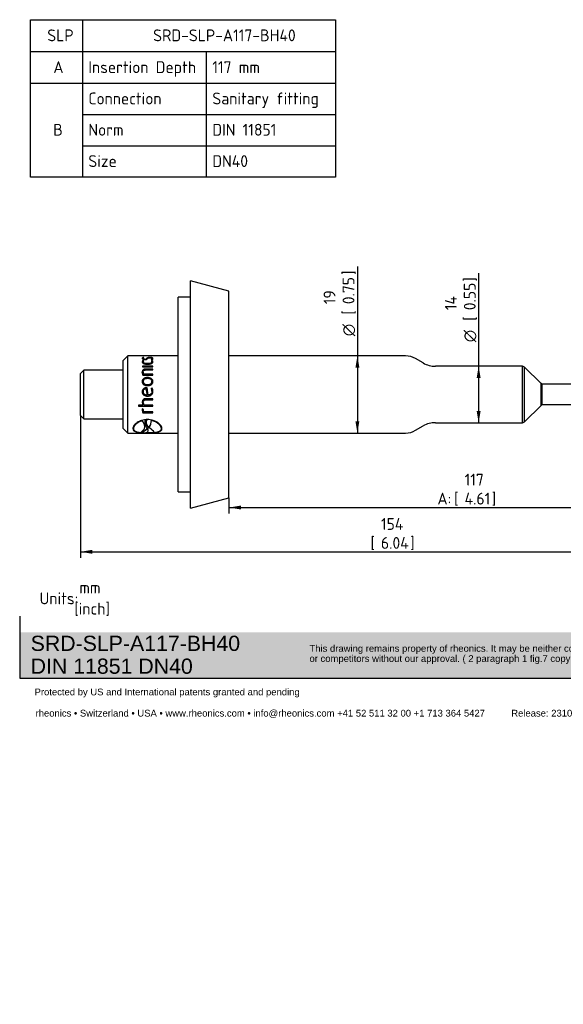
# Paper-space layout 'Invenitec-A4' of a CAD drawing. Header units: millimetres. Extents: x 0 to 296, y -84 to 207.
# Tile 1 of 2: x 0 to 161, y -84 to 207. Entities that reach past the tile are written whole.
import ezdxf
from ezdxf.entities.mleader import LeaderData, LeaderLine
from ezdxf.enums import TextEntityAlignment as Align
from ezdxf.math import Vec2, Vec3

# ---------------------------------------------------------------- set-up
doc = ezdxf.new("R2010")
doc.units = ezdxf.units.MM
for name, color, linetype in [('Default', 7, 'Continuous'), ('SENSOR_FIT_REDUC', 7, 'Continuous'), ('SRRP_SRD_150', 7, 'Continuous')]:
    doc.layers.add(name, color=color, linetype=linetype)
doc.styles.add('SEACAD_Solid_Edge_ISO', font='seiso.ttf')
doc.styles.add('SEACAD_Solid_Edge_ISO1_Symbols', font='semeci1.ttf')
doc.dimstyles.new('Rheonics_Publish', dxfattribs={"dimtxt": 3.5, "dimasz": 3.5, "dimexe": 1.75, "dimexo": 0, "dimgap": 0.875, "dimtad": 1, "dimdec": 0, "dimlfac": 0.833333, "dimdsep": 46, "dimtxsty": 'SEACAD_Solid_Edge_ISO', "dimblk1": '_SE_FILLED', "dimblk2": '_SE_FILLED', "dimsah": 1, "dimcen": 1.75, "dimazin": 0, "dimtfac": 0.5, "dimtdec": 3, "dimtmove": 0, "dimatfit": 3, "dimfxl": 1, "dimarcsym": 0})

# ---------------------------------------------------------------- blocks, each defined once
blk = doc.blocks.new('SE')
at = {"layer": 'SENSOR_FIT_REDUC', "color": 7, "linetype": 'Continuous'}
for p, q in [((50.49, 62.74), (50.49, 129.94)), ((61.86, 126.89), (50.49, 129.94)), ((46.89, 67.54), (46.89, 125.14)), ((50.49, 125.14), (46.89, 125.14)), ((61.86, 65.79), (61.86, 126.89)), ((46.89, 67.54), (50.49, 67.54)), ((50.49, 62.74), (61.86, 65.79))]:
    blk.add_line(p, q, dxfattribs=at)
at = {"layer": 'SRRP_SRD_150', "color": 7, "linetype": 'Continuous'}
for p, q in [((32.02, 107.74), (30.64, 106.36)), ((32.02, 84.94), (32.02, 107.74)), ((46.89, 107.74), (32.02, 107.74)), ((113.98, 107.74), (61.86, 107.74)), ((30.64, 86.32), (30.64, 106.36)), ((36.44, 107.16), (36.44, 107.28)), ((36.44, 106.26), (36.44, 106.37)), ((36.51, 106.92), (36.51, 107.03)), ((36.52, 105.91), (36.52, 106.01)), ((37.02, 106.68), (37.02, 106.79)), ((37.65, 106.92), (37.65, 107.03)), ((37.82, 105.37), (37.82, 105.46)), ((38.56, 107.19), (38.56, 107.31)), ((39.11, 105.91), (39.11, 106.01)), ((39.13, 106.85), (39.13, 106.96)), ((39.19, 106.26), (39.19, 106.37)), ((119.22, 105.65), (116.98, 106.94)), ((19, 103.54), (18.04, 102.58)), ((18.04, 90.1), (18.04, 102.58)), ((19, 89.14), (19, 103.54)), ((30.64, 103.54), (19, 103.54)), ((36.23, 102.84), (36.23, 102.91)), ((39.35, 104.73), (36.29, 104.73)), ((36.29, 104.73), (36.29, 104.5)), ((39.35, 104.64), (36.29, 104.64)), ((36.29, 104.5), (39.35, 104.5)), ((36.44, 102.01), (39.35, 102.01)), ((36.51, 102.84), (36.51, 102.91)), ((36.64, 102.23), (36.64, 102.29)), ((39.35, 102.29), (36.64, 102.29)), ((39.35, 102.23), (36.64, 102.23)), ((37.24, 103.75), (37.24, 103.83)), ((39.35, 103.83), (37.24, 103.83)), ((39.35, 103.75), (37.24, 103.75)), ((37.26, 103.58), (39.35, 103.58)), ((39.35, 104.5), (39.35, 104.73)), ((39.35, 103.58), (39.35, 103.83)), ((39.35, 102.01), (39.35, 102.29)), ((148.56, 104.68), (122.82, 104.68)), ((148.56, 88), (148.56, 104.68)), ((149.16, 104.44), (148.56, 104.68)), ((149.16, 88.24), (149.16, 104.44)), ((154.02, 99.58), (149.16, 104.44)), ((36.51, 100.12), (36.51, 100.16)), ((37.82, 101.27), (37.82, 101.32)), ((37.82, 99.25), (37.82, 99.28)), ((39.12, 100.12), (39.12, 100.16)), ((154.02, 93.1), (154.02, 99.58)), ((154.3, 99.35), (154.02, 99.58)), ((154.3, 93.33), (154.3, 99.35)), ((184.86, 99.35), (154.3, 99.35)), ((36.5, 97.13), (36.5, 97.14)), ((36.99, 96.33), (36.99, 96.33)), ((37.5, 98.29), (37.5, 98.31)), ((37.68, 98.28), (37.68, 98.31)), ((37.7, 96.47), (37.7, 96.47)), ((37.74, 96.16), (37.74, 96.16)), ((39.19, 98.22), (38.93, 98.1)), ((39.13, 97.27), (39.13, 97.28)), ((39.19, 98.2), (39.19, 98.22)), ((36.44, 93.21), (35.15, 93.21)), ((35.15, 93.21), (35.15, 92.89)), ((36.24, 93.98), (36.24, 93.95)), ((36.44, 93.24), (36.44, 93.21)), ((36.52, 93.93), (36.52, 93.91)), ((39.35, 93.21), (36.72, 93.21)), ((39.35, 95.08), (37.24, 95.08)), ((37.26, 94.76), (37.26, 94.75)), ((37.26, 94.76), (39.35, 94.76)), ((37.26, 94.75), (39.35, 94.75)), ((37.82, 95.86), (37.82, 95.85)), ((39.35, 94.75), (39.35, 95.08)), ((39.35, 92.89), (39.35, 93.21)), ((154.02, 93.1), (154.3, 93.33)), ((154.3, 93.33), (184.86, 93.33)), ((35.15, 92.92), (39.35, 92.92)), ((35.15, 92.89), (39.35, 92.89)), ((36.23, 91.91), (36.23, 91.87)), ((36.54, 92.04), (36.25, 92.1)), ((36.44, 90.97), (36.44, 90.92)), ((36.44, 90.97), (39.35, 90.97)), ((36.44, 90.92), (39.35, 90.92)), ((36.52, 91.88), (36.53, 92.04)), ((36.52, 91.83), (36.54, 92.04)), ((36.52, 91.88), (36.52, 91.83)), ((39.35, 91.21), (36.64, 91.21)), ((39.35, 90.92), (39.35, 91.21)), ((149.16, 88.24), (154.02, 93.1)), ((18.04, 90.1), (19, 89.14)), ((19, 89.14), (30.64, 89.14)), ((36.2, 88.65), (36.2, 88.55)), ((36.99, 87.96), (37, 87.87)), ((37.64, 88.88), (37.17, 88.84)), ((37.17, 88.84), (37.18, 88.75)), ((37.64, 88.78), (37.18, 88.75)), ((37.64, 88.88), (37.64, 88.78)), ((38.97, 88.75), (38.98, 88.65)), ((122.82, 88), (148.56, 88)), ((148.56, 88), (149.16, 88.24)), ((30.64, 86.32), (32.02, 84.94)), ((32.02, 84.94), (46.89, 84.94)), ((33.66, 86.35), (33.66, 86.26)), ((36.47, 85.22), (36.48, 85.12)), ((36.5, 85.06), (37.27, 85.03)), ((36.98, 86.81), (36.97, 86.91)), ((37.5, 86.64), (37.8, 86.21)), ((37.79, 86.25), (37.5, 86.05)), ((37.8, 86.16), (37.5, 85.95)), ((37.5, 86.05), (37.5, 85.95)), ((37.78, 85.13), (37.78, 85.01)), ((37.79, 86.22), (37.8, 86.16)), ((37.82, 86.16), (37.83, 86.18)), ((37.83, 86.18), (38.24, 86.59)), ((37.96, 85.72), (37.95, 85.81)), ((38.23, 86.68), (38.24, 86.59)), ((38.25, 86.7), (38.25, 86.67)), ((38.25, 86.7), (38.25, 86.6)), ((38.25, 86.67), (38.25, 86.57)), ((38.25, 86.6), (38.25, 86.57)), ((38.25, 86.57), (38.49, 86.39)), ((41.9, 86.35), (41.9, 86.26)), ((61.86, 84.94), (113.98, 84.94)), ((116.98, 85.75), (119.22, 87.04))]:
    blk.add_line(p, q, dxfattribs=at)
for centre, radius, start, end in [((113.98, 101.74), 6, 60, 90), ((36.7, 105.98), 0.462, 123.0123, 177.3274), ((36.69, 105.88), 0.456, 122.6223, 177.1927), ((29.86, 62.88), 44.88, 81.2443, 81.5662), ((29.86, 62.31), 45.33, 81.5031, 81.6537), ((22.77, 46.24), 61.66, 76.9505, 77.1882), ((22.78, 45.55), 62.23, 77.1691, 77.3186), ((36.9, 105.99), 0.381, 122.4738, 176.2232), ((37.08, 107.56), 0.778, 265.5167, 316.9161), ((37.11, 107.75), 1.11, 265.5173, 315.7591), ((37.08, 107.46), 0.783, 265.5061, 316.5192), ((27.7, 53.6), 54.24, 77.7678, 78.0493), ((53.16, 43.53), 64.37, 102.5288, 102.7615), ((38.73, 105.99), 0.38, 3.7211, 57.5894), ((53.14, 42.82), 64.95, 102.401, 102.5529), ((38.91, 107.02), 0.499, 304.9047, 353.0547), ((38.94, 105.98), 0.465, 2.613, 56.776), ((38.96, 105.88), 0.446, 2.1257, 58.0593), ((122.82, 111.88), 7.2, 240, 270), ((38.36, 102.93), 2.13, 180.3669, 205.6459), ((38.06, 102.9), 1.54, 179.537, 203.1634), ((38.03, 102.83), 1.51, 179.5392, 203.3964), ((-1135.08, -73.11), 1184.97, 8.2126, 8.3023), ((37.53, 96.3), 2.01, 85.6481, 90.8177), ((37.53, 96.26), 2.03, 85.6938, 90.8091), ((-897.25, -41.91), 945.39, 8.3985, 8.52916), ((-878.1, -40.52), 926.23, 8.50752, 8.61854), ((-1111.03, -71.4), 1160.93, 8.29875, 8.31407), ((230.73, -353.23), 490.38, 112.9911, 113.0241), ((37.35, 97.3), 1.77, 359.4142, 26.9713), ((37.36, 97.31), 2.04, 358.8028, 26.2301), ((37.4, 97.3), 2, 358.7999, 26.4908), ((37.83, 94.01), 1.59, 181.1205, 208.9056), ((37.86, 93.98), 1.62, 181.0924, 208.6317), ((37.92, 93.92), 1.4, 180.633, 210.8692), ((36.95, 91.95), 0.722, 166.8543, 186.47), ((38.34, 91.89), 2.1, 179.3777, 205.8032), ((38.38, 91.84), 2.15, 179.3749, 205.5493), ((38.05, 91.81), 1.53, 179.1219, 202.7378), ((38.92, 88.03), 1.93, 155.0336, 182.1327), ((38.92, 87.94), 1.93, 155.0373, 222.3751), ((35.42, 88.85), 3.56, 322.777, 358.3708), ((35.41, 88.76), 3.56, 322.8112, 358.3328), ((122.82, 80.8), 7.2, 90, 120), ((34.31, 80.4), 7.3, 40.246, 55.1263), ((113.98, 90.94), 6, 270, 300)]:
    blk.add_arc(centre, radius, start, end, dxfattribs=at)
for points, degree in [([(36.44, 107.28), (36.3, 107.21), (36.24, 107.12), (36.23, 107.02)], 3), ([(36.44, 107.16), (36.3, 107.09), (36.24, 107.01), (36.23, 106.91)], 3), ([(37.52, 85.13), (37.61, 85.13), (37.69, 85.13), (37.78, 85.13)], 3), ([(37.8, 86.21), (37.8, 86.18), (37.8, 86.16)], 2)]:
    blk.add_open_spline(points, degree=degree, dxfattribs=at)
for points, knots in [([(36.23, 107.02), (36.24, 106.98), (36.25, 106.94), (36.31, 106.85), (36.35, 106.81), (36.49, 106.73), (36.58, 106.7), (36.74, 106.67), (36.79, 106.66), (36.9, 106.65), (36.96, 106.65), (37.02, 106.64)], [0, 0, 0, 0, 0.25, 0.25, 0.5, 0.5, 0.75, 0.75, 0.875, 0.875, 1, 1, 1, 1]), ([(36.23, 106), (36.24, 105.9), (36.28, 105.79), (36.45, 105.6), (36.58, 105.51), (36.89, 105.37), (37.07, 105.33), (37.34, 105.28), (37.43, 105.27), (37.62, 105.26), (37.72, 105.26), (37.82, 105.26)], [0, 0, 0, 0, 0.25, 0.25, 0.5, 0.5, 0.75, 0.75, 0.875, 0.875, 1, 1, 1, 1]), ([(36.51, 107.03), (36.51, 107.07), (36.53, 107.11), (36.59, 107.18), (36.63, 107.21), (36.69, 107.24)], [0, 0, 0, 0, 0.5, 0.5, 1, 1, 1, 1]), ([(37.02, 106.79), (36.94, 106.79), (36.87, 106.79), (36.73, 106.82), (36.67, 106.84), (36.58, 106.89), (36.55, 106.92), (36.51, 106.98), (36.51, 107), (36.51, 107.03)], [0, 0, 0, 0, 0.25, 0.25, 0.5, 0.5, 0.75, 0.75, 1, 1, 1, 1]), ([(37.02, 106.68), (36.94, 106.68), (36.87, 106.68), (36.73, 106.71), (36.67, 106.73), (36.58, 106.78), (36.55, 106.81), (36.51, 106.86), (36.51, 106.89), (36.51, 106.92)], [0, 0, 0, 0, 0.25, 0.25, 0.5, 0.5, 0.75, 0.75, 1, 1, 1, 1]), ([(37.82, 105.46), (37.66, 105.47), (37.51, 105.47), (37.22, 105.51), (37.07, 105.54), (36.88, 105.61), (36.82, 105.64), (36.71, 105.7), (36.67, 105.74), (36.59, 105.81), (36.56, 105.85), (36.53, 105.93), (36.52, 105.97), (36.52, 106.01)], [0, 0, 0, 0, 0.25, 0.25, 0.5, 0.5, 0.625, 0.625, 0.75, 0.75, 0.875, 0.875, 1, 1, 1, 1]), ([(37.82, 105.37), (37.66, 105.37), (37.51, 105.38), (37.22, 105.41), (37.07, 105.44), (36.82, 105.54), (36.71, 105.6), (36.59, 105.71), (36.57, 105.75), (36.53, 105.83), (36.52, 105.87), (36.52, 105.91)], [0, 0, 0, 0, 0.25, 0.25, 0.5, 0.5, 0.75, 0.75, 0.875, 0.875, 1, 1, 1, 1]), ([(38.56, 107.31), (38.45, 107.31), (38.33, 107.3), (38.12, 107.27), (38.03, 107.25), (37.88, 107.2), (37.83, 107.17), (37.73, 107.1), (37.69, 107.07), (37.65, 107.03)], [0, 0, 0, 0, 0.25, 0.25, 0.5, 0.5, 0.75, 0.75, 1, 1, 1, 1]), ([(38.23, 107.17), (38.12, 107.16), (38.03, 107.14), (37.89, 107.09), (37.83, 107.06), (37.73, 106.99), (37.69, 106.95), (37.65, 106.92)], [0.2515257, 0.2515257, 0.2515257, 0.2515257, 0.5, 0.5, 0.75, 0.75, 1, 1, 1, 1]), ([(39.11, 106.01), (39.11, 105.93), (39.07, 105.85), (38.92, 105.7), (38.81, 105.63), (38.56, 105.54), (38.41, 105.51), (38.12, 105.47), (37.97, 105.47), (37.82, 105.46)], [0, 0, 0, 0, 0.25, 0.25, 0.5, 0.5, 0.75, 0.75, 1, 1, 1, 1]), ([(37.82, 105.26), (37.91, 105.26), (38.01, 105.26), (38.2, 105.27), (38.29, 105.28), (38.57, 105.32), (38.75, 105.37), (38.98, 105.47), (39.05, 105.51), (39.18, 105.6), (39.23, 105.64), (39.31, 105.74), (39.35, 105.79), (39.39, 105.89), (39.4, 105.95), (39.4, 106)], [0, 0, 0, 0, 0.125, 0.125, 0.25, 0.25, 0.5, 0.5, 0.625, 0.625, 0.75, 0.75, 0.875, 0.875, 1, 1, 1, 1]), ([(39.11, 105.91), (39.11, 105.83), (39.07, 105.75), (38.92, 105.6), (38.81, 105.54), (38.56, 105.44), (38.41, 105.41), (38.12, 105.38), (37.97, 105.37), (37.82, 105.37)], [0, 0, 0, 0, 0.25, 0.25, 0.5, 0.5, 0.75, 0.75, 1, 1, 1, 1]), ([(37.91, 106.98), (37.97, 107.03), (38.03, 107.09), (38.17, 107.16), (38.24, 107.18), (38.39, 107.2), (38.47, 107.21), (38.56, 107.21)], [0, 0, 0, 0, 0.5, 0.5, 0.75, 0.75, 1, 1, 1, 1]), ([(39.4, 106.96), (39.4, 107.01), (39.39, 107.05), (39.33, 107.13), (39.29, 107.17), (39.15, 107.24), (39.05, 107.26), (38.88, 107.29), (38.82, 107.3), (38.69, 107.3), (38.63, 107.31), (38.56, 107.31)], [0, 0, 0, 0, 0.25, 0.25, 0.5, 0.5, 0.75, 0.75, 0.875, 0.875, 1, 1, 1, 1]), ([(38.56, 107.21), (38.65, 107.21), (38.73, 107.2), (38.89, 107.17), (38.95, 107.15), (39.05, 107.11), (39.08, 107.08), (39.12, 107.02), (39.12, 106.99), (39.13, 106.96)], [0, 0, 0, 0, 0.25, 0.25, 0.5, 0.5, 0.75, 0.75, 1, 1, 1, 1]), ([(39.4, 106.85), (39.4, 106.89), (39.39, 106.94), (39.33, 107.02), (39.29, 107.06), (39.14, 107.12), (39.05, 107.15), (38.91, 107.17), (38.88, 107.17), (38.84, 107.18)], [0, 0, 0, 0, 0.25, 0.25, 0.5, 0.5, 0.75, 0.75, 0.814908, 0.814908, 0.814908, 0.814908]), ([(39.13, 106.96), (39.12, 106.91), (39.1, 106.86), (39.04, 106.76), (39, 106.71), (38.93, 106.67)], [0, 0, 0, 0, 0.5, 0.5, 1, 1, 1, 1]), ([(39.13, 106.85), (39.12, 106.8), (39.1, 106.75), (39.06, 106.68), (39.04, 106.66), (39.03, 106.65)], [0, 0, 0, 0, 0.5, 0.5, 0.6923095, 0.6923095, 0.6923095, 0.6923095]), ([(37.24, 103.83), (37.17, 103.83), (37.1, 103.83), (36.95, 103.81), (36.88, 103.79), (36.75, 103.75), (36.68, 103.72), (36.57, 103.66), (36.52, 103.62), (36.38, 103.48), (36.32, 103.38), (36.25, 103.15), (36.24, 103.03), (36.23, 102.91)], [0, 0, 0, 0, 0.125, 0.125, 0.25, 0.25, 0.375, 0.375, 0.5, 0.5, 0.75, 0.75, 1, 1, 1, 1]), ([(37.24, 103.75), (37.17, 103.75), (37.1, 103.75), (36.95, 103.73), (36.88, 103.72), (36.75, 103.67), (36.69, 103.65), (36.57, 103.58), (36.52, 103.54), (36.38, 103.41), (36.32, 103.3), (36.25, 103.08), (36.24, 102.96), (36.23, 102.84)], [0, 0, 0, 0, 0.125, 0.125, 0.25, 0.25, 0.375, 0.375, 0.5, 0.5, 0.75, 0.75, 1, 1, 1, 1]), ([(36.51, 102.91), (36.51, 103), (36.52, 103.09), (36.58, 103.25), (36.62, 103.33), (36.76, 103.46), (36.85, 103.51), (37.05, 103.56), (37.15, 103.57), (37.26, 103.58)], [0, 0, 0, 0, 0.25, 0.25, 0.5, 0.5, 0.75, 0.75, 1, 1, 1, 1]), ([(37.82, 101.32), (37.72, 101.32), (37.63, 101.32), (37.44, 101.3), (37.34, 101.28), (37.16, 101.24), (37.07, 101.22), (36.9, 101.15), (36.81, 101.11), (36.66, 101.01), (36.58, 100.96), (36.45, 100.83), (36.4, 100.76), (36.32, 100.6), (36.28, 100.51), (36.24, 100.34), (36.24, 100.25), (36.23, 100.16)], [0, 0, 0, 0, 0.125, 0.125, 0.25, 0.25, 0.375, 0.375, 0.5, 0.5, 0.625, 0.625, 0.75, 0.75, 0.875, 0.875, 1, 1, 1, 1]), ([(37.82, 101.27), (37.72, 101.27), (37.63, 101.26), (37.44, 101.25), (37.35, 101.23), (37.16, 101.19), (37.07, 101.17), (36.9, 101.1), (36.82, 101.06), (36.66, 100.97), (36.58, 100.91), (36.46, 100.78), (36.4, 100.71), (36.32, 100.56), (36.29, 100.47), (36.24, 100.3), (36.24, 100.21), (36.23, 100.12)], [0, 0, 0, 0, 0.125, 0.125, 0.25, 0.25, 0.375, 0.375, 0.5, 0.5, 0.625, 0.625, 0.75, 0.75, 0.875, 0.875, 1, 1, 1, 1]), ([(36.23, 100.16), (36.24, 100.07), (36.24, 99.98), (36.28, 99.8), (36.32, 99.72), (36.44, 99.47), (36.58, 99.33), (36.89, 99.13), (37.07, 99.06), (37.34, 98.99), (37.44, 98.98), (37.63, 98.96), (37.72, 98.96), (37.82, 98.95)], [0, 0, 0, 0, 0.125, 0.125, 0.25, 0.25, 0.5, 0.5, 0.75, 0.75, 0.875, 0.875, 1, 1, 1, 1]), ([(37.82, 101.02), (37.67, 101.02), (37.52, 101.01), (37.22, 100.95), (37.08, 100.91), (36.82, 100.78), (36.7, 100.68), (36.58, 100.5), (36.56, 100.44), (36.52, 100.3), (36.51, 100.23), (36.51, 100.16)], [0, 0, 0, 0, 0.25, 0.25, 0.5, 0.5, 0.75, 0.75, 0.875, 0.875, 1, 1, 1, 1]), ([(36.51, 100.16), (36.51, 100.09), (36.52, 100.02), (36.56, 99.88), (36.58, 99.81), (36.7, 99.63), (36.82, 99.53), (37.08, 99.39), (37.22, 99.34), (37.52, 99.29), (37.67, 99.28), (37.82, 99.28)], [0, 0, 0, 0, 0.125, 0.125, 0.25, 0.25, 0.5, 0.5, 0.75, 0.75, 1, 1, 1, 1]), ([(36.51, 100.12), (36.51, 100.05), (36.52, 99.98), (36.56, 99.84), (36.59, 99.77), (36.7, 99.59), (36.82, 99.49), (37.08, 99.36), (37.23, 99.31), (37.52, 99.26), (37.67, 99.25), (37.82, 99.25)], [0, 0, 0, 0, 0.125, 0.125, 0.25, 0.25, 0.5, 0.5, 0.75, 0.75, 1, 1, 1, 1]), ([(39.4, 100.16), (39.4, 100.25), (39.39, 100.34), (39.35, 100.51), (39.32, 100.6), (39.19, 100.83), (39.06, 100.97), (38.74, 101.16), (38.56, 101.22), (38.29, 101.28), (38.2, 101.3), (38.01, 101.32), (37.91, 101.32), (37.82, 101.32)], [0, 0, 0, 0, 0.125, 0.125, 0.25, 0.25, 0.5, 0.5, 0.75, 0.75, 0.875, 0.875, 1, 1, 1, 1]), ([(39.4, 100.12), (39.4, 100.21), (39.39, 100.3), (39.35, 100.47), (39.32, 100.56), (39.19, 100.79), (39.05, 100.92), (38.74, 101.11), (38.56, 101.17), (38.29, 101.23), (38.19, 101.25), (38.01, 101.26), (37.91, 101.27), (37.82, 101.27)], [0, 0, 0, 0, 0.125, 0.125, 0.25, 0.25, 0.5, 0.5, 0.75, 0.75, 0.875, 0.875, 1, 1, 1, 1]), ([(39.12, 100.16), (39.12, 100.23), (39.11, 100.3), (39.07, 100.44), (39.05, 100.5), (38.93, 100.68), (38.81, 100.78), (38.55, 100.91), (38.41, 100.95), (38.12, 101.01), (37.97, 101.02), (37.82, 101.02)], [0, 0, 0, 0, 0.125, 0.125, 0.25, 0.25, 0.5, 0.5, 0.75, 0.75, 1, 1, 1, 1]), ([(37.82, 99.28), (37.97, 99.28), (38.12, 99.29), (38.41, 99.35), (38.55, 99.39), (38.82, 99.53), (38.93, 99.63), (39.05, 99.81), (39.07, 99.88), (39.11, 100.02), (39.12, 100.09), (39.12, 100.16)], [0, 0, 0, 0, 0.25, 0.25, 0.5, 0.5, 0.75, 0.75, 0.875, 0.875, 1, 1, 1, 1]), ([(37.82, 98.95), (37.91, 98.96), (38.01, 98.96), (38.2, 98.98), (38.29, 98.99), (38.56, 99.06), (38.74, 99.13), (39.06, 99.33), (39.19, 99.47), (39.32, 99.72), (39.35, 99.8), (39.39, 99.98), (39.4, 100.07), (39.4, 100.16)], [0, 0, 0, 0, 0.125, 0.125, 0.25, 0.25, 0.5, 0.5, 0.75, 0.75, 0.875, 0.875, 1, 1, 1, 1]), ([(37.82, 99.25), (37.97, 99.25), (38.12, 99.26), (38.41, 99.31), (38.55, 99.35), (38.81, 99.49), (38.93, 99.59), (39.04, 99.77), (39.07, 99.84), (39.11, 99.98), (39.12, 100.05), (39.12, 100.12)], [0, 0, 0, 0, 0.25, 0.25, 0.5, 0.5, 0.75, 0.75, 0.875, 0.875, 1, 1, 1, 1]), ([(37.5, 98.31), (37.42, 98.31), (37.34, 98.31), (37.17, 98.28), (37.09, 98.27), (36.86, 98.2), (36.71, 98.12), (36.47, 97.91), (36.38, 97.77), (36.29, 97.54), (36.27, 97.47), (36.24, 97.31), (36.24, 97.22), (36.23, 97.14)], [0, 0, 0, 0, 0.125, 0.125, 0.25, 0.25, 0.5, 0.5, 0.75, 0.75, 0.875, 0.875, 1, 1, 1, 1]), ([(37.5, 98.29), (37.42, 98.29), (37.34, 98.29), (37.17, 98.26), (37.1, 98.25), (36.87, 98.18), (36.72, 98.11), (36.47, 97.9), (36.38, 97.76), (36.29, 97.53), (36.27, 97.46), (36.24, 97.3), (36.24, 97.21), (36.23, 97.13)], [0, 0, 0, 0, 0.125, 0.125, 0.25, 0.25, 0.5, 0.5, 0.75, 0.75, 0.875, 0.875, 1, 1, 1, 1]), ([(36.23, 97.14), (36.24, 97.05), (36.24, 96.95), (36.28, 96.76), (36.32, 96.67), (36.44, 96.41), (36.57, 96.27), (36.88, 96.04), (37.06, 95.97), (37.34, 95.89), (37.43, 95.88), (37.62, 95.86), (37.72, 95.85), (37.82, 95.85)], [0, 0, 0, 0, 0.125, 0.125, 0.25, 0.25, 0.5, 0.5, 0.75, 0.75, 0.875, 0.875, 1, 1, 1, 1]), ([(37.48, 97.99), (37.35, 97.99), (37.23, 97.97), (36.99, 97.91), (36.88, 97.87), (36.69, 97.72), (36.61, 97.61), (36.52, 97.39), (36.5, 97.26), (36.5, 97.14)], [0, 0, 0, 0, 0.25, 0.25, 0.5, 0.5, 0.75, 0.75, 1, 1, 1, 1]), ([(36.5, 97.14), (36.51, 96.99), (36.54, 96.84), (36.67, 96.58), (36.78, 96.47), (37.02, 96.3), (37.16, 96.25), (37.45, 96.18), (37.59, 96.16), (37.74, 96.16)], [0, 0, 0, 0, 0.25, 0.25, 0.5, 0.5, 0.75, 0.75, 1, 1, 1, 1]), ([(36.5, 97.13), (36.51, 96.98), (36.54, 96.84), (36.68, 96.58), (36.78, 96.47), (36.93, 96.37), (36.96, 96.35), (36.99, 96.33)], [0, 0, 0, 0, 0.25, 0.25, 0.5, 0.5, 0.5556183, 0.5556183, 0.5556183, 0.5556183]), ([(36.5, 96.37), (36.56, 96.29), (36.64, 96.22), (36.89, 96.04), (37.07, 95.97), (37.34, 95.9), (37.44, 95.88), (37.62, 95.86), (37.72, 95.86), (37.82, 95.86)], [0.3593361, 0.3593361, 0.3593361, 0.3593361, 0.5, 0.5, 0.75, 0.75, 0.875, 0.875, 1, 1, 1, 1]), ([(37.82, 95.85), (37.92, 95.85), (38.02, 95.86), (38.22, 95.88), (38.32, 95.9), (38.51, 95.95), (38.6, 95.98), (38.79, 96.07), (38.87, 96.13), (39.1, 96.32), (39.23, 96.49), (39.34, 96.77), (39.36, 96.87), (39.4, 97.07), (39.4, 97.17), (39.4, 97.27)], [0, 0, 0, 0, 0.125, 0.125, 0.25, 0.25, 0.375, 0.375, 0.5, 0.5, 0.75, 0.75, 0.875, 0.875, 1, 1, 1, 1]), ([(37.82, 95.86), (37.92, 95.86), (38.02, 95.86), (38.22, 95.88), (38.31, 95.9), (38.51, 95.95), (38.6, 95.98), (38.78, 96.07), (38.87, 96.13), (39, 96.24), (39.06, 96.29), (39.1, 96.34)], [0, 0, 0, 0, 0.125, 0.125, 0.25, 0.25, 0.375, 0.375, 0.5, 0.5, 0.5906797, 0.5906797, 0.5906797, 0.5906797]), ([(39.13, 97.28), (39.12, 97.13), (39.1, 96.99), (39, 96.71), (38.92, 96.58), (38.71, 96.38), (38.57, 96.3), (38.36, 96.23), (38.29, 96.21), (38.15, 96.19), (38.07, 96.18), (38, 96.17)], [0, 0, 0, 0, 0.25, 0.25, 0.5, 0.5, 0.75, 0.75, 0.875, 0.875, 1, 1, 1, 1]), ([(39.13, 97.27), (39.12, 97.13), (39.1, 96.98), (39, 96.7), (38.92, 96.57), (38.75, 96.42), (38.69, 96.38), (38.62, 96.34)], [0, 0, 0, 0, 0.25, 0.25, 0.5, 0.5, 0.6308854, 0.6308854, 0.6308854, 0.6308854]), ([(37.24, 95.08), (37.17, 95.08), (37.1, 95.07), (36.96, 95.05), (36.89, 95.03), (36.76, 94.98), (36.69, 94.94), (36.58, 94.86), (36.53, 94.81), (36.39, 94.64), (36.33, 94.51), (36.26, 94.24), (36.24, 94.09), (36.24, 93.95)], [0, 0, 0, 0, 0.125, 0.125, 0.25, 0.25, 0.375, 0.375, 0.5, 0.5, 0.75, 0.75, 1, 1, 1, 1]), ([(36.52, 93.93), (36.53, 94.04), (36.53, 94.14), (36.59, 94.34), (36.63, 94.44), (36.76, 94.61), (36.85, 94.67), (37.05, 94.75), (37.15, 94.76), (37.26, 94.76)], [0, 0, 0, 0, 0.25, 0.25, 0.5, 0.5, 0.75, 0.75, 1, 1, 1, 1]), ([(36.52, 93.91), (36.53, 94.01), (36.53, 94.12), (36.59, 94.32), (36.63, 94.42), (36.76, 94.59), (36.85, 94.65), (37.05, 94.73), (37.15, 94.74), (37.26, 94.75)], [0, 0, 0, 0, 0.25, 0.25, 0.5, 0.5, 0.75, 0.75, 1, 1, 1, 1]), ([(37.78, 88.92), (37.22, 88.91), (36.65, 88.84), (35.61, 88.52), (35.14, 88.29), (34.34, 87.74), (34.02, 87.43), (33.59, 86.82), (33.5, 86.52), (33.48, 86.26)], [0, 0, 0, 0, 0.25, 0.25, 0.5, 0.5, 0.75, 0.75, 1, 1, 1, 1]), ([(36.2, 88.65), (36.11, 88.62), (36.01, 88.59), (35.83, 88.52), (35.75, 88.49), (35.49, 88.38), (35.32, 88.29), (35.01, 88.12), (34.86, 88.02), (34.59, 87.82), (34.47, 87.72), (34.24, 87.51), (34.14, 87.4), (33.97, 87.18), (33.89, 87.07), (33.78, 86.86), (33.73, 86.75), (33.69, 86.6), (33.68, 86.55), (33.66, 86.45), (33.66, 86.4), (33.66, 86.35)], [0, 0, 0, 0, 0.0625, 0.0625, 0.125, 0.125, 0.25, 0.25, 0.375, 0.375, 0.5, 0.5, 0.625, 0.625, 0.75, 0.75, 0.875, 0.875, 0.9375, 0.9375, 1, 1, 1, 1]), ([(36.2, 88.55), (36.11, 88.52), (36.02, 88.49), (35.84, 88.43), (35.75, 88.39), (35.49, 88.28), (35.33, 88.2), (35.01, 88.02), (34.87, 87.93), (34.6, 87.73), (34.47, 87.63), (34.25, 87.41), (34.15, 87.3), (33.97, 87.09), (33.9, 86.98), (33.78, 86.76), (33.74, 86.66), (33.69, 86.5), (33.68, 86.45), (33.67, 86.35), (33.66, 86.3), (33.66, 86.26)], [0, 0, 0, 0, 0.0625, 0.0625, 0.125, 0.125, 0.25, 0.25, 0.375, 0.375, 0.5, 0.5, 0.625, 0.625, 0.75, 0.75, 0.875, 0.875, 0.9375, 0.9375, 1, 1, 1, 1]), ([(36.97, 86.9), (36.97, 86.95), (36.97, 87), (36.95, 87.17), (36.92, 87.29), (36.84, 87.55), (36.78, 87.69), (36.66, 87.96), (36.58, 88.1), (36.45, 88.3), (36.41, 88.37), (36.31, 88.51), (36.25, 88.58), (36.2, 88.65)], [0.4512623, 0.4512623, 0.4512623, 0.4512623, 0.5, 0.5, 0.625, 0.625, 0.75, 0.75, 0.875, 0.875, 0.9375, 0.9375, 1, 1, 1, 1]), ([(36.52, 85.76), (36.6, 85.83), (36.68, 85.91), (36.81, 86.09), (36.86, 86.18), (36.94, 86.38), (36.96, 86.49), (36.98, 86.71), (36.98, 86.83), (36.95, 87.07), (36.92, 87.2), (36.84, 87.46), (36.79, 87.6), (36.66, 87.87), (36.58, 88), (36.45, 88.21), (36.41, 88.28), (36.31, 88.42), (36.26, 88.48), (36.2, 88.55)], [0, 0, 0, 0, 0.125, 0.125, 0.25, 0.25, 0.375, 0.375, 0.5, 0.5, 0.625, 0.625, 0.75, 0.75, 0.875, 0.875, 0.9375, 0.9375, 1, 1, 1, 1]), ([(38.24, 86.59), (38.16, 86.65), (38.09, 86.72), (37.95, 86.87), (37.89, 86.95), (37.71, 87.19), (37.61, 87.36), (37.52, 87.64), (37.49, 87.74), (37.46, 87.94), (37.46, 88.04), (37.47, 88.25), (37.49, 88.36), (37.53, 88.51), (37.55, 88.57), (37.59, 88.67), (37.62, 88.73), (37.64, 88.78)], [0, 0, 0, 0, 0.125, 0.125, 0.25, 0.25, 0.5, 0.5, 0.625, 0.625, 0.75, 0.75, 0.875, 0.875, 0.9375, 0.9375, 1, 1, 1, 1]), ([(38.23, 86.68), (38.16, 86.75), (38.08, 86.82), (37.95, 86.96), (37.88, 87.04), (37.71, 87.28), (37.61, 87.46), (37.51, 87.73), (37.49, 87.83), (37.47, 87.98), (37.46, 88.04), (37.46, 88.09)], [0, 0, 0, 0, 0.125, 0.125, 0.25, 0.25, 0.5, 0.5, 0.625, 0.625, 0.6916604, 0.6916604, 0.6916604, 0.6916604]), ([(42.08, 86.26), (42.07, 86.52), (41.97, 86.82), (41.54, 87.43), (41.22, 87.74), (40.42, 88.29), (39.94, 88.52), (38.9, 88.84), (38.34, 88.91), (37.78, 88.92)], [0, 0, 0, 0, 0.25, 0.25, 0.5, 0.5, 0.75, 0.75, 1, 1, 1, 1]), ([(41.9, 86.35), (41.89, 86.4), (41.89, 86.45), (41.88, 86.56), (41.86, 86.61), (41.81, 86.78), (41.76, 86.9), (41.62, 87.13), (41.54, 87.25), (41.33, 87.48), (41.22, 87.6), (40.95, 87.83), (40.81, 87.94), (40.5, 88.15), (40.33, 88.24), (39.97, 88.42), (39.78, 88.5), (39.49, 88.61), (39.39, 88.64), (39.18, 88.7), (39.08, 88.72), (38.97, 88.75)], [0, 0, 0, 0, 0.0625, 0.0625, 0.125, 0.125, 0.25, 0.25, 0.375, 0.375, 0.5, 0.5, 0.625, 0.625, 0.75, 0.75, 0.875, 0.875, 0.9375, 0.9375, 1, 1, 1, 1]), ([(41.9, 86.26), (41.9, 86.31), (41.9, 86.36), (41.88, 86.47), (41.87, 86.52), (41.81, 86.69), (41.76, 86.8), (41.56, 87.16), (41.35, 87.39), (40.96, 87.74), (40.81, 87.85), (40.5, 88.05), (40.33, 88.15), (39.97, 88.33), (39.78, 88.41), (39.49, 88.51), (39.39, 88.55), (39.19, 88.6), (39.08, 88.63), (38.98, 88.65)], [0, 0, 0, 0, 0.0625, 0.0625, 0.125, 0.125, 0.25, 0.25, 0.5, 0.5, 0.625, 0.625, 0.75, 0.75, 0.875, 0.875, 0.9375, 0.9375, 1, 1, 1, 1]), ([(33.48, 86.36), (33.5, 86.1), (33.6, 85.88), (33.89, 85.65), (33.98, 85.59), (34.08, 85.54)], [0, 0, 0, 0, 0.25, 0.25, 0.337207, 0.337207, 0.337207, 0.337207]), ([(33.48, 86.26), (33.5, 85.99), (33.59, 85.77), (34.03, 85.42), (34.34, 85.3), (35.14, 85.13), (35.62, 85.08), (36.66, 85.02), (37.22, 85.01), (37.78, 85.01)], [0, 0, 0, 0, 0.25, 0.25, 0.5, 0.5, 0.75, 0.75, 1, 1, 1, 1]), ([(33.66, 86.26), (33.66, 86.21), (33.67, 86.17), (33.68, 86.08), (33.69, 86.04), (33.73, 85.92), (33.77, 85.84), (33.88, 85.7), (33.95, 85.64), (34.11, 85.52), (34.2, 85.47), (34.41, 85.38), (34.53, 85.34), (34.78, 85.26), (34.91, 85.23), (35.2, 85.18), (35.36, 85.15), (35.6, 85.12), (35.69, 85.11), (35.86, 85.1), (35.95, 85.09), (36.03, 85.08)], [0, 0, 0, 0, 0.0625, 0.0625, 0.125, 0.125, 0.25, 0.25, 0.375, 0.375, 0.5, 0.5, 0.625, 0.625, 0.75, 0.75, 0.875, 0.875, 0.9375, 0.9375, 1, 1, 1, 1]), ([(36.03, 85.08), (36.03, 85.1), (36.02, 85.12), (36.01, 85.16), (36.02, 85.18), (36.04, 85.25), (36.07, 85.3), (36.16, 85.42), (36.21, 85.48), (36.35, 85.61), (36.43, 85.68), (36.52, 85.76)], [0, 0, 0, 0, 0.125, 0.125, 0.25, 0.25, 0.5, 0.5, 0.75, 0.75, 1, 1, 1, 1]), ([(36.05, 85.17), (36.08, 85.17), (36.11, 85.17), (36.24, 85.16), (36.34, 85.16), (36.44, 85.15)], [0.73502159, 0.73502159, 0.73502159, 0.73502159, 0.75, 0.75, 0.79722014, 0.79722014, 0.79722014, 0.79722014]), ([(37.5, 86.05), (37.42, 86), (37.34, 85.95), (37.19, 85.86), (37.12, 85.81), (36.92, 85.68), (36.81, 85.59), (36.62, 85.44), (36.55, 85.37), (36.49, 85.28), (36.48, 85.26), (36.48, 85.23), (36.48, 85.22), (36.48, 85.22)], [0, 0, 0, 0, 0.125, 0.125, 0.25, 0.25, 0.5, 0.5, 0.75, 0.75, 0.875, 0.875, 0.8975348, 0.8975348, 0.8975348, 0.8975348]), ([(37.5, 85.95), (37.42, 85.9), (37.34, 85.85), (37.2, 85.76), (37.13, 85.71), (36.93, 85.58), (36.81, 85.49), (36.62, 85.34), (36.55, 85.27), (36.49, 85.18), (36.48, 85.15), (36.48, 85.1), (36.49, 85.08), (36.5, 85.06)], [0, 0, 0, 0, 0.125, 0.125, 0.25, 0.25, 0.5, 0.5, 0.75, 0.75, 0.875, 0.875, 1, 1, 1, 1]), ([(37.27, 85.03), (37.34, 85.05), (37.42, 85.07), (37.55, 85.12), (37.61, 85.15), (37.77, 85.25), (37.85, 85.33), (37.95, 85.52), (37.97, 85.63), (37.95, 85.82), (37.94, 85.88), (37.89, 86.02), (37.86, 86.09), (37.82, 86.16)], [0, 0, 0, 0, 0.125, 0.125, 0.25, 0.25, 0.5, 0.5, 0.75, 0.75, 0.875, 0.875, 1, 1, 1, 1]), ([(37.78, 85.01), (38.35, 85.01), (38.91, 85.02), (39.95, 85.08), (40.42, 85.13), (41.22, 85.3), (41.54, 85.42), (41.97, 85.77), (42.07, 85.99), (42.08, 86.26)], [0, 0, 0, 0, 0.25, 0.25, 0.5, 0.5, 0.75, 0.75, 1, 1, 1, 1]), ([(37.78, 85.13), (38.35, 85.13), (38.91, 85.14), (39.56, 85.17), (39.69, 85.18), (39.82, 85.19)], [0, 0, 0, 0, 0.25, 0.25, 0.3145318, 0.3145318, 0.3145318, 0.3145318]), ([(37.95, 85.81), (37.95, 85.82), (37.95, 85.84), (37.95, 85.91), (37.93, 85.98), (37.89, 86.11), (37.86, 86.18), (37.82, 86.26)], [0.7230707, 0.7230707, 0.7230707, 0.7230707, 0.75, 0.75, 0.875, 0.875, 1, 1, 1, 1]), ([(39.88, 85.12), (39.96, 85.12), (40.04, 85.13), (40.18, 85.15), (40.25, 85.16), (40.46, 85.19), (40.59, 85.22), (40.84, 85.28), (40.96, 85.31), (41.18, 85.39), (41.27, 85.43), (41.45, 85.52), (41.53, 85.57), (41.66, 85.68), (41.72, 85.74), (41.81, 85.88), (41.84, 85.95), (41.89, 86.09), (41.9, 86.17), (41.9, 86.26)], [0, 0, 0, 0, 0.0625, 0.0625, 0.125, 0.125, 0.25, 0.25, 0.375, 0.375, 0.5, 0.5, 0.625, 0.625, 0.75, 0.75, 0.875, 0.875, 1, 1, 1, 1]), ([(41.48, 85.54), (41.58, 85.59), (41.67, 85.65), (41.97, 85.88), (42.07, 86.1), (42.08, 86.36)], [0.6601104, 0.6601104, 0.6601104, 0.6601104, 0.75, 0.75, 1, 1, 1, 1])]:
    blk.add_open_spline(points, degree=3, knots=knots, dxfattribs=at)
blk = doc.blocks.new('DMBLK16')
at = {"layer": 'Default', "linetype": 'Continuous'}
for points in [[(21.54, 49.26), (21.54, 50.43), (18.04, 49.84)], [(198.76, 49.26), (202.26, 49.84), (198.76, 50.43)]]:
    blk.add_hatch(color=7, dxfattribs=at).paths.add_polyline_path(points)
at = {"layer": 'Default', "color": 7, "linetype": 'Continuous'}
for p, q in [((202.26, 94), (202.26, 48.09)), ((18.04, 90.1), (18.04, 48.09)), ((18.04, 49.84), (202.26, 49.84))]:
    blk.add_line(p, q, dxfattribs=at)
at = {"layer": 'Default', "color": 7, "linetype": 'Continuous', "style": 'SEACAD_Solid_Edge_ISO'}
for s, p in [('154', (106.73, 59.82)), ('[', (103.63, 54.22)), ('6.04', (106.73, 54.22)), (']', (115.4, 54.22))]:
    blk.add_text(s, height=3.5, dxfattribs=at).set_placement(p, align=Align.TOP_LEFT)
blk = doc.blocks.new('_SE_FILLED')
at = {"color": 0}
blk.add_line((0, 0), (-1, 0), dxfattribs=at)
blk.add_solid([(0, 0), (-1, -0.1665), (-1, 0.1665), (0, 0)], dxfattribs=at)
blk = doc.blocks.new('DMBLK17')
at = {"layer": 'Default', "linetype": 'Continuous'}
for points in [[(65.36, 62.35), (65.36, 63.51), (61.86, 62.93)], [(198.76, 62.35), (202.26, 62.93), (198.76, 63.51)]]:
    blk.add_hatch(color=7, dxfattribs=at).paths.add_polyline_path(points)
at = {"layer": 'Default', "color": 7, "linetype": 'Continuous'}
for p, q in [((202.26, 94), (202.26, 61.18)), ((61.86, 65.79), (61.86, 61.18)), ((61.86, 62.93), (202.26, 62.93))]:
    blk.add_line(p, q, dxfattribs=at)
at = {"layer": 'Default', "color": 7, "linetype": 'Continuous', "style": 'SEACAD_Solid_Edge_ISO'}
for s, p in [('117', (131.42, 72.91)), ('A:', (123.4, 67.31)), ('[', (128.32, 67.31)), ('4.61', (131.42, 67.31)), (']', (139.45, 67.31))]:
    blk.add_text(s, height=3.5, dxfattribs=at).set_placement(p, align=Align.TOP_LEFT)
blk = doc.blocks.new('SE2')
at = {"layer": 'Default', "color": 7, "linetype": 'Continuous'}
for p, q in [((18.56, 207.08), (18.56, 197.68)), ((3.28, 197.68), (93.29, 197.68)), ((18.56, 197.68), (18.56, 188.35)), ((55.17, 197.68), (55.17, 188.35)), ((3.28, 188.35), (93.29, 188.35)), ((18.56, 188.35), (18.56, 179.1)), ((55.17, 188.35), (55.17, 179.1)), ((18.56, 179.1), (55.17, 179.1)), ((18.56, 179.1), (18.56, 169.85)), ((55.17, 179.1), (93.29, 179.1)), ((55.17, 179.1), (55.17, 169.85)), ((18.56, 169.85), (55.17, 169.85)), ((18.56, 169.85), (18.56, 160.52)), ((55.17, 169.85), (93.29, 169.85)), ((55.17, 169.85), (55.17, 160.52))]:
    blk.add_line(p, q, dxfattribs=at)
blk.add_lwpolyline([(3.28, 160.52), (3.28, 207.08), (93.29, 207.08), (93.29, 160.52), (3.28, 160.52)], dxfattribs=at)
at = {"layer": 'Default', "color": 7, "linetype": 'Continuous', "style": 'SEACAD_Solid_Edge_ISO'}
for s, p in [('SLP', (8.21, 204.21)), ('SRD-SLP-A117-BH40', (39.46, 204.21)), ('Insertion Depth', (20.33, 194.81)), ('A', (10, 194.81)), ('117 mm', (56.94, 194.81)), ('Connection', (20.33, 185.56)), ('Sanitary fitting', (56.94, 185.56)), ('B', (9.96, 176.31)), ('Norm', (20.33, 176.31)), ('DIN 11851', (56.94, 176.31)), ('Size', (20.33, 167.05)), ('DN40', (56.94, 167.05))]:
    blk.add_text(s, height=3.5, dxfattribs=at).set_placement(p, align=Align.TOP_LEFT)
blk = doc.blocks.new('DMBLK18')
at = {"layer": 'Default', "linetype": 'Continuous'}
for points in [[(99.2, 104.24), (100.36, 104.24), (99.78, 107.74)], [(99.2, 88.44), (99.78, 84.94), (100.36, 88.44)]]:
    blk.add_hatch(color=7, dxfattribs=at).paths.add_polyline_path(points)
at = {"layer": 'Default', "color": 7, "linetype": 'Continuous'}
blk.add_line((99.78, 134.18), (99.78, 84.94), dxfattribs=at)
for s, style, p in [(']', 'SEACAD_Solid_Edge_ISO', (95.41, 131.68)), ('0.75', 'SEACAD_Solid_Edge_ISO', (95.41, 123.01)), ('19', 'SEACAD_Solid_Edge_ISO', (89.81, 123.01)), ('[', 'SEACAD_Solid_Edge_ISO', (95.41, 119.91)), ('O', 'SEACAD_Solid_Edge_ISO1_Symbols', (95.41, 113.56))]:
    blk.add_text(s, height=3.5, rotation=90, dxfattribs=dict(at, style=style)).set_placement(p, align=Align.TOP_LEFT)
blk = doc.blocks.new('DMBLK22')
at = {"layer": 'Default', "linetype": 'Continuous'}
for points in [[(134.99, 101.18), (136.16, 101.18), (135.57, 104.68)], [(134.99, 91.5), (135.57, 88), (136.16, 91.5)]]:
    blk.add_hatch(color=7, dxfattribs=at).paths.add_polyline_path(points)
at = {"layer": 'Default', "color": 7, "linetype": 'Continuous'}
blk.add_line((135.57, 132.16), (135.57, 88), dxfattribs=at)
for s, style, p in [(']', 'SEACAD_Solid_Edge_ISO', (131.2, 129.67)), ('0.55', 'SEACAD_Solid_Edge_ISO', (131.2, 121.24)), ('14', 'SEACAD_Solid_Edge_ISO', (125.6, 121.24)), ('[', 'SEACAD_Solid_Edge_ISO', (131.2, 118.13)), ('O', 'SEACAD_Solid_Edge_ISO1_Symbols', (131.2, 111.79))]:
    blk.add_text(s, height=3.5, rotation=90, dxfattribs=dict(at, style=style)).set_placement(p, align=Align.TOP_LEFT)
blk = doc.blocks.new('_Dot')
at = {"color": 0, "linetype": 'ByBlock', "lineweight": -2}
blk.add_line((-0.5, 0), (-1, 0), dxfattribs=at)
at = {"color": 0, "linetype": 'ByBlock', "const_width": 0.5}
blk.add_lwpolyline([(-0.25, 0, 1), (0.25, 0, 1)], format="xyb", close=True, dxfattribs=at)

psp = doc.layouts.new('Invenitec-A4')

# ---------------------------------------------------------------- hatches: boundary and pattern name
at = {"layer": 'Default', "linetype": 'Continuous'}
psp.add_hatch(color=7, dxfattribs=at).paths.add_polyline_path([(207.95, 26.06), (0.07, 26.06), (0.07, 12.6), (207.95, 12.6)])

# ---------------------------------------------------------------- linework, layer by layer
at = {"layer": 'Default', "color": 7, "linetype": 'Continuous'}
for p, q in [((0.23, 12.36), (0.23, 30.84)), ((208.11, 12.36), (0.23, 12.36))]:
    psp.add_line(p, q, dxfattribs=at)

# ---------------------------------------------------------------- block references
at = {"layer": 'Default'}
for name in ['SE2', 'SE']:
    psp.add_blockref(name, (0, 0), dxfattribs=at)

# ---------------------------------------------------------------- dimensions: what is measured, and where the dimension line sits
at = {"layer": 'Default', "color": 7, "linetype": 'Continuous'}
for base, p1, p2, override, picture, middle in [((99.78, 107.74), (113.98, 107.74), (113.98, 84.94), {"dimdec": 1, "dimpost": '\\X'}, 'DMBLK18', (99.78, 112.34)), ((135.57, 104.68), (148.56, 104.68), (148.56, 88), {"dimpost": '\\X'}, 'DMBLK22', (135.57, 110.56))]:
    dim = psp.add_linear_dim(base=base, p1=p1, p2=p2, angle=270, text='\\A1;%%C <>', dimstyle='Rheonics_Publish', override=override, dxfattribs=at)
    dim.commit()
    dim.dimension.update_dxf_attribs({"geometry": picture, "text_midpoint": middle, "dimtype": 161})
for base, p1, p2, text, picture, middle in [((202.26, 49.84), (18.04, 102.58), (202.26, 98.69), '\\A1;<>', 'DMBLK16', (110.15, 49.84)), ((202.26, 62.93), (61.86, 65.79), (202.26, 94), '\\A1;A: <>', 'DMBLK17', (132.06, 62.93))]:
    dim = psp.add_linear_dim(base=base, p1=p1, p2=p2, text=text, dimstyle='Rheonics_Publish', override={"dimpost": '\\X'}, dxfattribs=at)
    dim.commit()
    dim.dimension.update_dxf_attribs({"geometry": picture, "text_midpoint": middle, "dimtype": 160})

# ---------------------------------------------------------------- leaders
ml = psp.add_multileader_mtext('Standard', dxfattribs=at)
ml.set_content('{\\pxsm0.9;\\fSolid Edge ISO|b0||i0||c0|p34;\\W1.;mm\\P}', color=256)
ml.set_leader_properties()
ml.set_arrow_properties(name='DOT')
ml.build(insert=Vec2(0, 0))
ml.multileader.update_dxf_attribs({"leader_type": 0, "dogleg_length": 0, "arrow_head_size": 3.5})
ctx = ml.context
ctx.base_point, ctx.char_height, ctx.arrow_head_size, ctx.landing_gap_size = Vec3(16.44, 39.27), 3.5, 3.5, 1.23
ctx.mtext.insert = Vec3(17.66, 41.02)
ml = psp.add_multileader_mtext('Standard', dxfattribs=at)
ml.set_content('{\\pxsm0.9;\\fSolid Edge ISO|b0||i0||c0|p34;\\W1.;Units:\\P}', color=256)
ml.set_leader_properties()
ml.set_arrow_properties(name='DOT')
ml.build(insert=Vec2(0, 0))
ml.multileader.update_dxf_attribs({"leader_type": 0, "dogleg_length": 0, "arrow_head_size": 3.5})
ctx = ml.context
ctx.base_point, ctx.char_height, ctx.arrow_head_size, ctx.landing_gap_size = Vec3(4.72, 36.07), 3.5, 3.5, 1.23
ctx.mtext.insert = Vec3(5.94, 37.83)
ml = psp.add_multileader_mtext('Standard', dxfattribs=at)
ml.set_content('{\\pxsm0.9;\\fSolid Edge ISO|b0||i0||c0|p34;\\W1.;[inch]\\P}', color=256)
ml.set_leader_properties()
ml.build(insert=Vec2(0, 0))
ml.multileader.update_dxf_attribs({"dogleg_length": 0, "arrow_head_size": 0.805})
ctx = ml.context
ctx.base_point, ctx.char_height, ctx.arrow_head_size, ctx.landing_gap_size = Vec3(14.97, 33.03), 3.5, 0.805, 1.23
ctx.mtext.insert = Vec3(16.19, 34.78)
ml = psp.add_multileader_mtext('Standard', dxfattribs=at)
ml.set_content('{\\pxsm0.9;\\fArial|b0||i0||c0|p34;\\W1.;SRD-SLP-A117-BH40\\PDIN 11851 DN40\\P}', color=256)
ml.set_leader_properties()
ml.set_arrow_properties(name='DOT')
ml.build(insert=Vec2(0, 0))
ml.multileader.update_dxf_attribs({"leader_type": 0, "dogleg_length": 0, "arrow_head_size": 4.5})
ctx = ml.context
ctx.base_point, ctx.char_height, ctx.arrow_head_size, ctx.landing_gap_size = Vec3(1.73, 22.76), 4.5, 4.5, 1.57
ctx.mtext.insert = Vec3(3.3, 25.05)
ml = psp.add_multileader_mtext('Standard', dxfattribs=at)
ml.set_content('{\\pxsm0.9;\\fArial|b0||i0||c0|p34;\\W1.;This drawing remains property of rheonics. It may be neither copied nor informed to third persons \\Por competitors without our approval. ( 2 paragraph 1 fig.7 copyright act of 9th Sept. 1965)\\P}', color=256)
ml.set_leader_properties()
ml.set_arrow_properties(name='DOT')
ml.build(insert=Vec2(0, 0))
ml.multileader.update_dxf_attribs({"leader_type": 0, "dogleg_length": 0, "arrow_head_size": 2})
ctx = ml.context
ctx.base_point, ctx.char_height, ctx.arrow_head_size, ctx.landing_gap_size = Vec3(84.93, 21), 2, 2, 0.7
ctx.mtext.insert = Vec3(85.63, 22.3)
ml = psp.add_multileader_mtext('Standard', dxfattribs=at)
ml.set_content('{\\pxsm0.9;\\fArial|b0||i0||c0|p34;\\W1.;Protected by US and International patents granted and pending\\P}', color=256)
ml.set_leader_properties()
ml.set_arrow_properties(name='DOT')
ml.build(insert=Vec2(0, 0))
ml.multileader.update_dxf_attribs({"leader_type": 0, "dogleg_length": 0, "arrow_head_size": 2})
ctx = ml.context
ctx.base_point, ctx.char_height, ctx.arrow_head_size, ctx.landing_gap_size = Vec3(3.76, 8.14), 2, 2, 0.7
ctx.mtext.insert = Vec3(4.46, 9.43)
ml = psp.add_multileader_mtext('Standard', dxfattribs=at)
ml.set_content('{\\pxsm0.9;\\fArial|b0||i0||c0|p34;\\W1.;rheonics • Switzerland • USA • www.rheonics.com • info@rheonics.com +41 52 511 32 00 +1 713 364 5427          Release: 2310\\P}', color=256)
ml.set_leader_properties()
ml.set_arrow_properties(name='DOT')
ml.build(insert=Vec2(0, 0))
ml.multileader.update_dxf_attribs({"leader_type": 0, "dogleg_length": 0, "arrow_head_size": 2})
ctx = ml.context
ctx.base_point, ctx.char_height, ctx.arrow_head_size, ctx.landing_gap_size = Vec3(4.05, 1.87), 2, 2, 0.7
ctx.mtext.insert = Vec3(4.75, 3.16)

doc.saveas('drawing.dxf')
